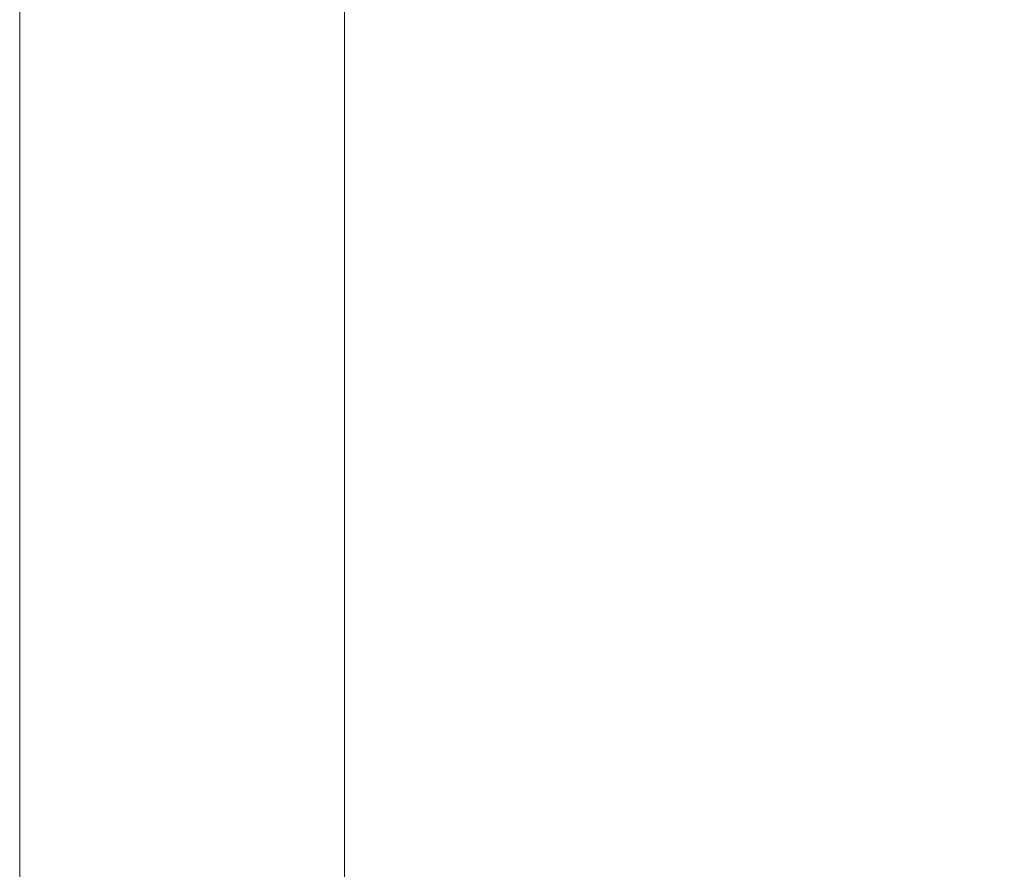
# Paper-space layout 'A-46 WYKOŃCZENIA ŚCIAN - PIĘTRO 1' of a CAD drawing. Header units: millimetres. Extents: x 0 to 500, y 0 to 350.
# Tile 2 of 13: x 0 to 91, y 118 to 196. Entities that reach past the tile are written whole.
import ezdxf

# ---------------------------------------------------------------- set-up
doc = ezdxf.new("R2010")
doc.units = ezdxf.units.MM
doc.header["$MEASUREMENT"] = 0
doc.layers.add('A_Arkusz_Nr_pióra__255', color=7, linetype='Continuous', lineweight=15, true_color=0x242424)

psp = doc.layouts.new('A-46 WYKOŃCZENIA ŚCIAN - PIĘTRO 1')

# ---------------------------------------------------------------- linework, layer by layer
at = {"layer": 'A_Arkusz_Nr_pióra__255', "color": 250, "linetype": 'Continuous', "lineweight": 15, "true_color": 0x242424}
psp.add_line((29.90003742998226, 345.1), (29.89980349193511, 4.900326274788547), dxfattribs=at)
at = {"layer": 'A_Arkusz_Nr_pióra__255', "color": 250, "linetype": 'Continuous', "lineweight": 15, "true_color": 0x242424, "flags": 128}
psp.add_lwpolyline([(0, 350), (500, 350), (500, 1.151167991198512e-14), (0, 1.151167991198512e-14)], close=True, dxfattribs=at)

doc.saveas('drawing.dxf')
